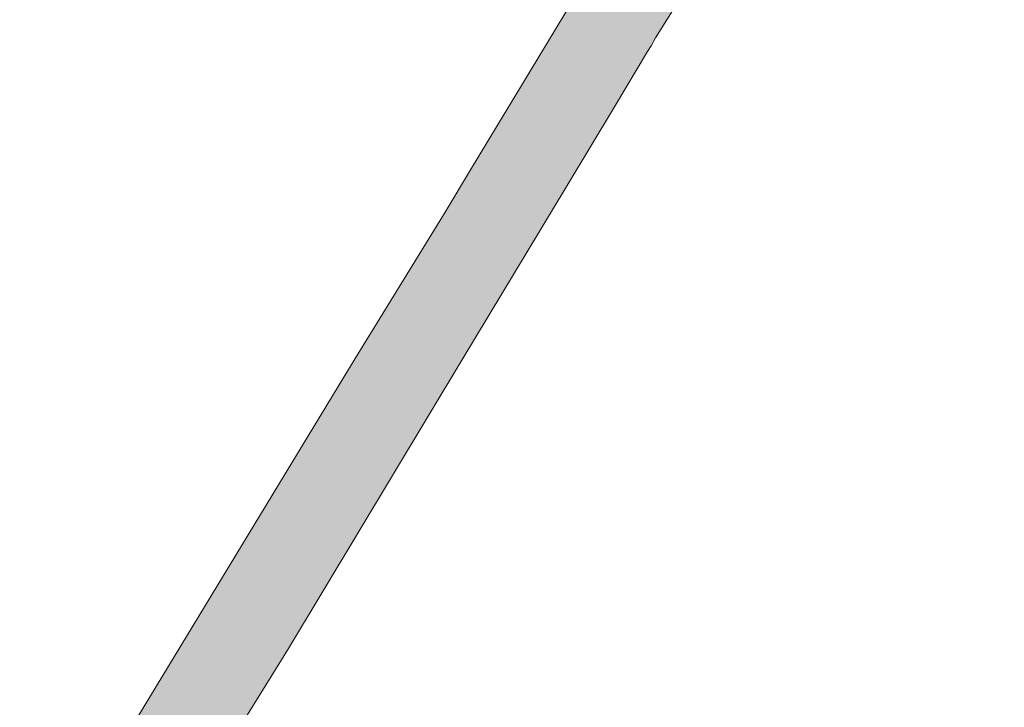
# Model space of a CAD drawing. Header units: metres. Extents: x 125349 to 128236, y 501602 to 503797.
# Tile 206 of 256: x 127390 to 127495, y 501963 to 502036. Entities that reach past the tile are written whole.
import ezdxf

# ---------------------------------------------------------------- set-up
doc = ezdxf.new("R2010")
doc.units = ezdxf.units.M
doc.layers.add('B-WE-OG-WATER_SLOOT-GV', color=120, linetype='CONTINUOUS', lineweight=18)
doc.layers.add('B-WE-OG-WATER_SLOOT-V', color=7, linetype='CONTINUOUS', lineweight=18, true_color=0x73e9ff)

msp = doc.modelspace()

# ---------------------------------------------------------------- hatches: boundary and pattern name
at = {"layer": 'B-WE-OG-WATER_SLOOT-V'}
h = msp.add_hatch(color=256, dxfattribs=at)
edge = h.paths.add_edge_path()
edge.add_line((127268.797, 502168.221), (127268.622, 502168.327))
edge.add_line((127268.622, 502168.327), (127268.426, 502168.002))
edge.add_line((127268.426, 502168.002), (127263.549, 502170.933))
edge.add_line((127263.549, 502170.933), (127263.753, 502171.271))
edge.add_line((127263.753, 502171.271), (127254.646, 502176.778))
edge.add_line((127254.646, 502176.778), (127254.378, 502176.352))
edge.add_line((127254.378, 502176.352), (127252.266, 502177.682))
edge.add_line((127252.266, 502177.682), (127252.51, 502178.069))
edge.add_line((127252.51, 502178.069), (127207.074, 502205.543))
edge.add_line((127207.074, 502205.543), (127205.252, 502206.645))
edge.add_line((127205.252, 502206.645), (127200.062, 502207.116))
edge.add_line((127200.062, 502207.116), (127199.664, 502206.344))
edge.add_line((127199.664, 502206.344), (127199.204, 502205.454))
edge.add_line((127199.204, 502205.454), (127200.541, 502203.653))
edge.add_line((127200.541, 502203.653), (127201.941, 502201.398))
edge.add_line((127201.941, 502201.398), (127203.79, 502200.277))
edge.add_line((127203.79, 502200.277), (127263.652, 502163.994))
edge.add_line((127263.652, 502163.994), (127265.501, 502162.873))
edge.add_line((127265.501, 502162.873), (127265.528, 502162.856))
edge.add_line((127265.528, 502162.856), (127269.607, 502160.323))
edge.add_line((127269.607, 502160.323), (127269.738, 502160.24))
edge.add_line((127269.738, 502160.24), (127269.841, 502160.178))
edge.add_line((127269.841, 502160.178), (127290.728, 502147.508))
edge.add_line((127290.728, 502147.508), (127291.077, 502148.067))
edge.add_line((127291.077, 502148.067), (127294.164, 502146.136))
edge.add_line((127294.164, 502146.136), (127293.841, 502145.62))
edge.add_line((127293.841, 502145.62), (127310.437, 502135.553))
edge.add_line((127310.437, 502135.553), (127318.663, 502131.074))
edge.add_line((127318.663, 502131.074), (127322.753, 502129.138))
edge.add_line((127322.753, 502129.138), (127323.027, 502128.97))
edge.add_line((127323.027, 502128.97), (127325.439, 502127.498))
edge.add_line((127325.439, 502127.498), (127328.267, 502125.771))
edge.add_line((127328.267, 502125.771), (127331.564, 502123.757))
edge.add_line((127331.564, 502123.757), (127333.914, 502122.323))
edge.add_line((127333.914, 502122.323), (127334.126, 502122.193))
edge.add_line((127334.126, 502122.193), (127337.37, 502119.676))
edge.add_line((127337.37, 502119.676), (127337.746, 502119.45))
edge.add_line((127337.746, 502119.45), (127337.767, 502119.437))
edge.add_line((127337.767, 502119.437), (127345.33, 502114.855))
edge.add_line((127345.33, 502114.855), (127351.315, 502111.243))
edge.add_line((127351.315, 502111.243), (127358.494, 502106.92))
edge.add_line((127358.494, 502106.92), (127365.864, 502102.417))
edge.add_line((127365.864, 502102.417), (127371.597, 502098.953))
edge.add_line((127371.597, 502098.953), (127377.994, 502095.034))
edge.add_line((127377.994, 502095.034), (127384.901, 502090.846))
edge.add_line((127384.901, 502090.846), (127386.037, 502089.995))
edge.add_line((127386.037, 502089.995), (127386.944, 502089.456))
edge.add_line((127386.944, 502089.456), (127388.84, 502088.331))
edge.add_line((127388.84, 502088.331), (127389.519, 502087.927))
edge.add_line((127389.519, 502087.927), (127390.985, 502087.186))
edge.add_line((127390.985, 502087.186), (127395.25, 502084.653))
edge.add_line((127395.25, 502084.653), (127401.484, 502080.902))
edge.add_line((127401.484, 502080.902), (127408.933, 502076.402))
edge.add_line((127408.933, 502076.402), (127415.924, 502072.148))
edge.add_line((127415.924, 502072.148), (127422.705, 502067.996))
edge.add_line((127422.705, 502067.996), (127429.579, 502063.819))
edge.add_line((127429.579, 502063.819), (127436.6, 502059.544))
edge.add_line((127436.6, 502059.544), (127442.545, 502056.001))
edge.add_line((127442.545, 502056.001), (127442.701, 502055.917))
edge.add_line((127442.701, 502055.917), (127446.077, 502053.64))
edge.add_line((127446.077, 502053.64), (127446.439, 502053.309))
edge.add_line((127446.439, 502053.309), (127446.898, 502053.016))
edge.add_line((127446.898, 502053.016), (127450.483, 502050.712))
edge.add_line((127450.483, 502050.712), (127451.122, 502050.301))
edge.add_line((127451.122, 502050.301), (127452.13, 502049.815))
edge.add_arc((127449.3022953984, 502046.5866230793), 4.291658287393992, -7.317567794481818, 48.785190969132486, ccw=False)
edge.add_line((127453.559, 502046.04), (127451.368, 502042.452))
edge.add_line((127451.368, 502042.452), (127451.165, 502042.11))
edge.add_line((127451.165, 502042.11), (127450.033, 502040.18))
edge.add_line((127450.033, 502040.18), (127449.849, 502039.867))
edge.add_line((127449.849, 502039.867), (127437.942, 502020.101))
edge.add_line((127437.942, 502020.101), (127435.233, 502015.604))
edge.add_line((127435.233, 502015.604), (127425.651, 502000))
edge.add_line((127425.651, 502000), (127418.782, 501988.696))
edge.add_line((127418.782, 501988.696), (127397.229, 501953.147))
edge.add_line((127397.229, 501953.147), (127396.642, 501952.191))
edge.add_line((127396.642, 501952.191), (127380.393, 501925.391))
edge.add_line((127380.393, 501925.391), (127369.492, 501907.215))
edge.add_line((127369.492, 501907.215), (127369.267, 501906.839))
edge.add_line((127369.267, 501906.839), (127367.632, 501904.317))
edge.add_line((127367.632, 501904.317), (127367.418, 501903.916))
edge.add_line((127367.418, 501903.916), (127366.245, 501901.962))
edge.add_line((127366.245, 501901.962), (127364.711, 501900.01))
edge.add_line((127364.711, 501900.01), (127360.916, 501899.661))
edge.add_line((127360.916, 501899.661), (127356.9, 501902.138))
edge.add_line((127356.9, 501902.138), (127356.163, 501902.592))
edge.add_line((127356.163, 501902.592), (127352.46, 501904.722))
edge.add_line((127352.46, 501904.722), (127351.748, 501905.151))
edge.add_line((127351.748, 501905.151), (127330.708, 501917.837))
edge.add_line((127330.708, 501917.837), (127301.966, 501935.306))
edge.add_line((127301.966, 501935.306), (127301.507, 501936.623))
edge.add_line((127301.507, 501936.623), (127300.456, 501937.207))
edge.add_line((127300.456, 501937.207), (127299.01, 501937.081))
edge.add_line((127299.01, 501937.081), (127297.257, 501938.139))
edge.add_line((127297.257, 501938.139), (127265.614, 501957.235))
edge.add_line((127265.614, 501957.235), (127250.167, 501966.557))
edge.add_line((127250.167, 501966.557), (127248.414, 501967.615))
edge.add_line((127248.414, 501967.615), (127247.703, 501967.95))
edge.add_line((127247.703, 501967.95), (127247.662, 501967.962))
edge.add_line((127247.662, 501967.962), (127242.854, 501969.334))
edge.add_line((127242.854, 501969.334), (127242.813, 501969.346))
edge.add_line((127242.813, 501969.346), (127241.919, 501969.954))
edge.add_line((127241.919, 501969.954), (127241.478, 501970.221))
edge.add_line((127241.478, 501970.221), (127239.39, 501971.482))
edge.add_line((127239.39, 501971.482), (127236.455, 501973.256))
edge.add_line((127236.455, 501973.256), (127233.385, 501975.111))
edge.add_line((127233.385, 501975.111), (127231.252, 501976.399))
edge.add_line((127231.252, 501976.399), (127230.822, 501976.659))
edge.add_line((127230.822, 501976.659), (127229.729, 501977.369))
edge.add_line((127229.729, 501977.369), (127226.355, 501980.551))
edge.add_line((127226.355, 501980.551), (127225.66, 501981.058))
edge.add_line((127225.66, 501981.058), (127225.173, 501981.352))
edge.add_line((127225.173, 501981.352), (127197.58, 501998.046))
edge.add_line((127197.58, 501998.046), (127194.36, 502000))
edge.add_line((127194.36, 502000), (127166.581, 502016.851))
edge.add_line((127166.581, 502016.851), (127144.796, 502029.948))
edge.add_arc((127143.901535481, 502023.4971173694), 6.512599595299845, 82.10583342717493, 91.31568121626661)
edge.add_arc((127143.9862981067, 502025.607825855), 4.406407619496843, 93.04797639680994, 114.6714566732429)
edge.add_arc((127144.3021874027, 502025.5713332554), 4.579500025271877, 118.0743099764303, 139.0953457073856)
edge.add_line((127140.841, 502028.57), (127140.593, 502028.174))
edge.add_line((127140.593, 502028.174), (127131.798, 502014.115))
edge.add_line((127131.798, 502014.115), (127128.467, 502009.483))
edge.add_line((127128.467, 502009.483), (127125.494, 502005.949))
edge.add_arc((127071.7020837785, 502051.5979486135), 70.5506680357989, 316.1428291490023, 319.6813652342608, ccw=False)
edge.add_line((127122.574, 502002.716), (127121.21, 502001.338))
edge.add_line((127121.21, 502001.338), (127119.81, 502000))
edge.add_arc((127072.1072048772, 502051.3383039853), 70.07979822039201, 310.7408524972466, 312.8977834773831, ccw=False)
edge.add_line((127117.844, 501998.241), (127114.725, 501995.227))
edge.add_arc((127125.7319678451, 501984.5992261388), 15.30042216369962, 136.0041252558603, 146.284605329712)
edge.add_arc((127125.6114695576, 501984.7208725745), 15.13270792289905, 146.4144780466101, 158.5489406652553)
edge.add_arc((127131.7962252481, 501983.2762231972), 21.4369964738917, 161.0012058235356, 169.0152334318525)
edge.add_arc((127130.2146620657, 501984.0198950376), 19.74735924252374, 170.2591277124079, 180.751189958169)
edge.add_arc((127130.7870262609, 501983.5220475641), 20.319431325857, 179.3261975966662, 194.0096838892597)
edge.add_line((127111.072, 501978.603), (127111.545, 501975.597))
edge.add_line((127111.545, 501975.597), (127114.572, 501956.16))
edge.add_line((127114.572, 501956.16), (127121.309, 501915.479))
edge.add_line((127121.309, 501915.479), (127121.786, 501909.364))
edge.add_line((127121.786, 501909.364), (127122, 501906.616))
edge.add_line((127122, 501906.616), (127122.05, 501905.976))
edge.add_line((127122.05, 501905.976), (127121.577, 501900.074))
edge.add_line((127121.577, 501900.074), (127120.879, 501891.366))
edge.add_line((127120.879, 501891.366), (127119.7, 501885.803))
edge.add_line((127119.7, 501885.803), (127118.261, 501879.008))
edge.add_line((127118.261, 501879.008), (127116.956, 501875.536))
edge.add_line((127116.956, 501875.536), (127115.486, 501871.629))
edge.add_line((127115.486, 501871.629), (127112.043, 501864.71))
edge.add_line((127112.043, 501864.71), (127107.699, 501855.982))
edge.add_line((127107.699, 501855.982), (127100.342, 501842.786))
edge.add_arc((127104.9172667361, 501839.8000587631), 5.463415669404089, 146.8704605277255, 175.8755966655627)
edge.add_arc((127104.3440736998, 501840.2137711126), 4.876117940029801, 180.2440672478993, 210.5539394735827)
edge.add_arc((127104.7250703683, 501840.2079491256), 5.205047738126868, 208.3662483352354, 241.9569992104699)
edge.add_line((127102.278, 501835.614), (127104.219, 501834.547))
edge.add_line((127104.219, 501834.547), (127108.351, 501832.271))
edge.add_line((127108.351, 501832.271), (127108.794, 501832.014))
edge.add_line((127108.794, 501832.014), (127110.788, 501830.856))
edge.add_line((127110.788, 501830.856), (127113.65, 501829.195))
edge.add_line((127113.65, 501829.195), (127117.06, 501827.217))
edge.add_line((127117.06, 501827.217), (127119.132, 501826.015))
edge.add_line((127119.132, 501826.015), (127119.499, 501825.802))
edge.add_line((127119.499, 501825.802), (127123.316, 501822.968))
edge.add_line((127123.316, 501822.968), (127123.608, 501822.787))
edge.add_line((127123.608, 501822.787), (127148.69, 501807.54))
edge.add_line((127148.69, 501807.54), (127184.026, 501786.192))
edge.add_line((127184.026, 501786.192), (127187.964, 501783.775))
edge.add_line((127187.964, 501783.775), (127191.551, 501781.577))
edge.add_line((127191.551, 501781.577), (127191.78, 501781.436))
edge.add_line((127191.78, 501781.436), (127196.977, 501778.395))
edge.add_line((127196.977, 501778.395), (127229.869, 501758.349))
edge.add_line((127229.869, 501758.349), (127232.015, 501757.042))
edge.add_line((127232.015, 501757.042), (127232.28, 501756.88))
edge.add_line((127232.28, 501756.88), (127242.348, 501750.881))
edge.add_line((127242.348, 501750.881), (127243.826, 501750))
edge.add_line((127243.826, 501750), (127244.546, 501749.572))
edge.add_line((127244.546, 501749.572), (127253.136, 501744.452))
edge.add_line((127253.136, 501744.452), (127253.86, 501744.02))
edge.add_line((127253.86, 501744.02), (127257.53, 501741.808))
edge.add_line((127257.53, 501741.808), (127262.759, 501738.797))
edge.add_line((127262.759, 501738.797), (127264.003, 501738.006))
edge.add_line((127264.003, 501738.006), (127264.585, 501737.043))
edge.add_line((127264.585, 501737.043), (127264.782, 501736.581))
edge.add_line((127264.782, 501736.581), (127264.911, 501736.108))
edge.add_line((127264.911, 501736.108), (127264.968, 501735.647))
edge.add_line((127264.968, 501735.647), (127264.967, 501735.173))
edge.add_line((127264.967, 501735.173), (127264.909, 501734.695))
edge.add_line((127264.909, 501734.695), (127264.797, 501734.223))
edge.add_line((127264.797, 501734.223), (127264.634, 501733.766))
edge.add_line((127264.634, 501733.766), (127264.422, 501733.333))
edge.add_line((127264.422, 501733.333), (127263.921, 501732.522))
edge.add_line((127263.921, 501732.522), (127262.144, 501729.78))
edge.add_line((127262.144, 501729.78), (127257.895, 501722.677))
edge.add_line((127257.895, 501722.677), (127252.856, 501714.475))
edge.add_line((127252.856, 501714.475), (127252.805, 501714.506))
edge.add_line((127252.805, 501714.506), (127252.687, 501714.312))
edge.add_line((127252.687, 501714.312), (127252.695, 501714.307))
edge.add_line((127252.695, 501714.307), (127252.029, 501713.212))
edge.add_line((127252.029, 501713.212), (127252.138, 501713.147))
edge.add_line((127252.138, 501713.147), (127250.159, 501709.924))
edge.add_line((127250.159, 501709.924), (127248.427, 501707.104))
edge.add_line((127248.427, 501707.104), (127244.737, 501700.97))
edge.add_line((127244.737, 501700.97), (127241.471, 501695.6))
edge.add_line((127241.471, 501695.6), (127237.145, 501688.384))
edge.add_line((127237.145, 501688.384), (127234.747, 501684.405))
edge.add_line((127234.747, 501684.405), (127233.246, 501681.899))
edge.add_line((127233.246, 501681.899), (127230.405, 501677.155))
edge.add_line((127230.405, 501677.155), (127228.837, 501674.593))
edge.add_line((127228.837, 501674.593), (127228.565, 501674.142))
edge.add_line((127228.565, 501674.142), (127236.777, 501669.139))
edge.add_line((127236.777, 501669.139), (127236.962, 501669.438))
edge.add_line((127236.962, 501669.438), (127237.692, 501670.612))
edge.add_line((127237.692, 501670.612), (127239.366, 501673.386))
edge.add_line((127239.366, 501673.386), (127246.15, 501684.628))
edge.add_line((127246.15, 501684.628), (127250.493, 501691.825))
edge.add_line((127250.493, 501691.825), (127251.143, 501692.922))
edge.add_line((127251.143, 501692.922), (127257.932, 501704.118))
edge.add_line((127257.932, 501704.118), (127289.309, 501755.867))
edge.add_line((127289.309, 501755.867), (127290.868, 501758.439))
edge.add_line((127290.868, 501758.439), (127297.797, 501769.867))
edge.add_line((127297.797, 501769.867), (127298.756, 501771.336))
edge.add_line((127298.756, 501771.336), (127299.937, 501773.277))
edge.add_line((127299.937, 501773.277), (127304.532, 501780.836))
edge.add_line((127304.532, 501780.836), (127306.083, 501783.282))
edge.add_line((127306.083, 501783.282), (127306.732, 501784.351))
edge.add_line((127306.732, 501784.351), (127306.806, 501784.473))
edge.add_line((127306.806, 501784.473), (127311.928, 501793.121))
edge.add_line((127311.928, 501793.121), (127320.33, 501806.986))
edge.add_line((127320.33, 501806.986), (127324.351, 501813.701))
edge.add_line((127324.351, 501813.701), (127328.749, 501820.907))
edge.add_line((127328.749, 501820.907), (127332.861, 501827.715))
edge.add_line((127332.861, 501827.715), (127336.448, 501833.698))
edge.add_line((127336.448, 501833.698), (127342.454, 501843.559))
edge.add_line((127342.454, 501843.559), (127346.754, 501850.76))
edge.add_line((127346.754, 501850.76), (127346.897, 501850.67))
edge.add_line((127346.897, 501850.67), (127347.954, 501852.37))
edge.add_line((127347.954, 501852.37), (127347.847, 501852.439))
edge.add_line((127347.847, 501852.439), (127352.054, 501859.195))
edge.add_line((127352.054, 501859.195), (127353.923, 501862.196))
edge.add_line((127353.923, 501862.196), (127361.128, 501874.263))
edge.add_line((127361.128, 501874.263), (127362.71, 501876.939))
edge.add_line((127362.71, 501876.939), (127364.221, 501879.418))
edge.add_line((127364.221, 501879.418), (127365.236, 501881.073))
edge.add_line((127365.236, 501881.073), (127366.572, 501880.221))
edge.add_line((127366.572, 501880.221), (127372.342, 501881.666))
edge.add_line((127372.342, 501881.666), (127373.103, 501882.885))
edge.add_line((127373.103, 501882.885), (127482.913, 501816.451))
edge.add_line((127482.913, 501816.451), (127485.026, 501816.964))
edge.add_line((127485.026, 501816.964), (127485.239, 501816.835))
edge.add_line((127485.239, 501816.835), (127487.575, 501815.424))
edge.add_line((127487.575, 501815.424), (127493.362, 501811.926))
edge.add_line((127493.362, 501811.926), (127495.579, 501810.586))
edge.add_line((127495.579, 501810.586), (127495.813, 501810.445))
edge.add_line((127495.813, 501810.445), (127495.948, 501810.349))
edge.add_line((127495.948, 501810.349), (127496.492, 501808.25))
edge.add_line((127496.492, 501808.25), (127500, 501806.135))
edge.add_line((127500, 501806.135), (127510.576, 501799.751))
edge.add_line((127510.576, 501799.751), (127524.226, 501791.482))
edge.add_line((127524.226, 501791.482), (127532.89, 501786.238))
edge.add_line((127532.89, 501786.238), (127534.519, 501785.25))
edge.add_line((127534.519, 501785.25), (127543.08, 501780.058))
edge.add_line((127543.08, 501780.058), (127544.712, 501779.089))
edge.add_line((127544.712, 501779.089), (127553.258, 501773.91))
edge.add_line((127553.258, 501773.91), (127554.876, 501772.948))
edge.add_line((127554.876, 501772.948), (127563.44, 501767.759))
edge.add_line((127563.44, 501767.759), (127565.058, 501766.79))
edge.add_line((127565.058, 501766.79), (127573.698, 501761.551))
edge.add_line((127573.698, 501761.551), (127585.358, 501754.464))
edge.add_line((127585.358, 501754.464), (127592.742, 501750))
edge.add_line((127592.742, 501750), (127594.016, 501749.23))
edge.add_line((127594.016, 501749.23), (127595.646, 501748.245))
edge.add_line((127595.646, 501748.245), (127600.552, 501745.255))
edge.add_line((127600.552, 501745.255), (127655.382, 501712.086))
edge.add_line((127655.382, 501712.086), (127655.635, 501711.933))
edge.add_line((127655.635, 501711.933), (127657.347, 501710.885))
edge.add_line((127657.347, 501710.885), (127657.595, 501710.735))
edge.add_line((127657.595, 501710.735), (127661.796, 501717.623))
edge.add_line((127661.796, 501717.623), (127661.514, 501717.791))
edge.add_line((127661.514, 501717.791), (127659.814, 501718.809))
edge.add_line((127659.814, 501718.809), (127659.547, 501718.97))
edge.add_line((127659.547, 501718.97), (127656.081, 501721.053))
edge.add_line((127656.081, 501721.053), (127625.299, 501739.727))
edge.add_line((127625.299, 501739.727), (127618.744, 501743.691))
edge.add_line((127618.744, 501743.691), (127617.143, 501744.657))
edge.add_line((127617.143, 501744.657), (127608.295, 501750))
edge.add_line((127608.295, 501750), (127606.833, 501750.893))
edge.add_line((127606.833, 501750.893), (127598.235, 501756.082))
edge.add_line((127598.235, 501756.082), (127596.619, 501757.06))
edge.add_line((127596.619, 501757.06), (127590.273, 501760.908))
edge.add_line((127590.273, 501760.908), (127585.669, 501763.745))
edge.add_line((127585.669, 501763.745), (127579.206, 501767.653))
edge.add_line((127579.206, 501767.653), (127577.602, 501768.61))
edge.add_line((127577.602, 501768.61), (127568.899, 501773.881))
edge.add_line((127568.899, 501773.881), (127567.308, 501774.894))
edge.add_line((127567.308, 501774.894), (127562.931, 501777.488))
edge.add_line((127562.931, 501777.488), (127553.755, 501783.04))
edge.add_line((127553.755, 501783.04), (127549.404, 501785.667))
edge.add_line((127549.404, 501785.667), (127547.761, 501786.64))
edge.add_line((127547.761, 501786.64), (127539.081, 501791.868))
edge.add_line((127539.081, 501791.868), (127537.433, 501792.863))
edge.add_line((127537.433, 501792.863), (127530.915, 501796.842))
edge.add_line((127530.915, 501796.842), (127525.055, 501800.365))
edge.add_line((127525.055, 501800.365), (127518.51, 501804.336))
edge.add_line((127518.51, 501804.336), (127516.915, 501805.302))
edge.add_line((127516.915, 501805.302), (127512.535, 501807.935))
edge.add_line((127512.535, 501807.935), (127510.464, 501809.185))
edge.add_line((127510.464, 501809.185), (127510.428, 501809.124))
edge.add_line((127510.428, 501809.124), (127508.33, 501810.388))
edge.add_line((127508.33, 501810.388), (127508.272, 501810.298))
edge.add_line((127508.272, 501810.298), (127506.405, 501809.859))
edge.add_line((127506.405, 501809.859), (127500, 501814.162))
edge.add_line((127500, 501814.162), (127499.44, 501814.536))
edge.add_line((127499.44, 501814.536), (127499.12, 501814.751))
edge.add_line((127499.12, 501814.751), (127498.382, 501814.689))
edge.add_line((127498.382, 501814.689), (127498.175, 501814.815))
edge.add_line((127498.175, 501814.815), (127495.931, 501816.179))
edge.add_line((127495.931, 501816.179), (127490.149, 501819.693))
edge.add_line((127490.149, 501819.693), (127487.8, 501821.12))
edge.add_line((127487.8, 501821.12), (127487.587, 501821.25))
edge.add_line((127487.587, 501821.25), (127487.087, 501823.329))
edge.add_line((127487.087, 501823.329), (127377.176, 501889.806))
edge.add_line((127377.176, 501889.806), (127377.334, 501890.066))
edge.add_line((127377.334, 501890.066), (127377.932, 501891.115))
edge.add_line((127377.932, 501891.115), (127376.63, 501896.698))
edge.add_line((127376.63, 501896.698), (127375.189, 501897.577))
edge.add_line((127375.189, 501897.577), (127376.16, 501899.183))
edge.add_line((127376.16, 501899.183), (127377.662, 501901.668))
edge.add_line((127377.662, 501901.668), (127379.295, 501904.368))
edge.add_line((127379.295, 501904.368), (127385.999, 501915.427))
edge.add_line((127385.999, 501915.427), (127391.107, 501924.876))
edge.add_line((127391.107, 501924.876), (127391.679, 501925.777))
edge.add_line((127391.679, 501925.777), (127418.418, 501968.86))
edge.add_line((127418.418, 501968.86), (127437.127, 502000))
edge.add_line((127437.127, 502000), (127448.128, 502018.271))
edge.add_line((127448.128, 502018.271), (127453.297, 502026.855))
edge.add_line((127453.297, 502026.855), (127456.836, 502032.733))
edge.add_line((127456.836, 502032.733), (127457.213, 502033.357))
edge.add_line((127457.213, 502033.357), (127457.691, 502034.196))
edge.add_line((127457.691, 502034.196), (127458.289, 502035.164))
edge.add_line((127458.289, 502035.164), (127459.485, 502037.088))
edge.add_line((127459.485, 502037.088), (127460.964, 502039.471))
edge.add_line((127460.964, 502039.471), (127463.866, 502044.274))
edge.add_line((127463.866, 502044.274), (127475.514, 502063.556))
edge.add_line((127475.514, 502063.556), (127500, 502103.939))
edge.add_line((127500, 502103.939), (127515.63, 502129.864))
edge.add_line((127515.63, 502129.864), (127516.639, 502131.23))
edge.add_arc((127521.6919123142, 502126.1956890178), 7.132756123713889, 95.87349844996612, 135.1056560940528, ccw=False)
edge.add_line((127520.962, 502133.291), (127526.368, 502134.555))
edge.add_line((127526.368, 502134.555), (127526.762, 502134.654))
edge.add_line((127526.762, 502134.654), (127528.897, 502135.193))
edge.add_line((127528.897, 502135.193), (127549.347, 502140.34))
edge.add_line((127549.347, 502140.34), (127550.552, 502140.683))
edge.add_line((127550.552, 502140.683), (127554.739, 502141.605))
edge.add_line((127554.739, 502141.605), (127603.327, 502153.54))
edge.add_line((127603.327, 502153.54), (127603.324, 502153.577))
edge.add_line((127603.324, 502153.577), (127604.941, 502153.983))
edge.add_line((127604.941, 502153.983), (127605.307, 502154.076))
edge.add_line((127605.307, 502154.076), (127607.112, 502157.075))
edge.add_line((127607.112, 502157.075), (127607.244, 502157.092))
edge.add_line((127607.244, 502157.092), (127607.508, 502157.157))
edge.add_line((127607.508, 502157.157), (127609.985, 502157.77))
edge.add_line((127609.985, 502157.77), (127616.575, 502159.399))
edge.add_line((127616.575, 502159.399), (127619.045, 502160.01))
edge.add_line((127619.045, 502160.01), (127619.324, 502160.079))
edge.add_line((127619.324, 502160.079), (127619.437, 502160.109))
edge.add_line((127619.437, 502160.109), (127622.443, 502158.248))
edge.add_line((127622.443, 502158.248), (127622.807, 502158.335))
edge.add_line((127622.807, 502158.335), (127624.455, 502158.724))
edge.add_line((127624.455, 502158.724), (127624.484, 502158.665))
edge.add_line((127624.484, 502158.665), (127709.77, 502179.81))
edge.add_line((127709.77, 502179.81), (127711.91, 502180.342))
edge.add_line((127711.91, 502180.342), (127709.462, 502189.894))
edge.add_line((127709.462, 502189.894), (127707.34, 502189.358))
edge.add_line((127707.34, 502189.358), (127706.285, 502189.091))
edge.add_line((127706.285, 502189.091), (127667.477, 502179.446))
edge.add_line((127667.477, 502179.446), (127666.278, 502179.186))
edge.add_line((127666.278, 502179.186), (127639.67, 502172.66))
edge.add_line((127639.67, 502172.66), (127620.113, 502167.938))
edge.add_line((127620.113, 502167.938), (127618.298, 502164.973))
edge.add_line((127618.298, 502164.973), (127618.129, 502164.938))
edge.add_line((127618.129, 502164.938), (127617.869, 502164.874))
edge.add_line((127617.869, 502164.874), (127615.409, 502164.269))
edge.add_line((127615.409, 502164.269), (127608.793, 502162.641))
edge.add_line((127608.793, 502162.641), (127606.304, 502162.028))
edge.add_line((127606.304, 502162.028), (127606.006, 502161.955))
edge.add_line((127606.006, 502161.955), (127605.88, 502161.919))
edge.add_line((127605.88, 502161.919), (127602.855, 502163.754))
edge.add_line((127602.855, 502163.754), (127601.448, 502163.407))
edge.add_line((127601.448, 502163.407), (127577.178, 502157.412))
edge.add_line((127577.178, 502157.412), (127575.771, 502157.065))
edge.add_line((127575.771, 502157.065), (127574.546, 502156.798))
edge.add_line((127574.546, 502156.798), (127526.953, 502144.911))
edge.add_line((127526.953, 502144.911), (127526.581, 502144.813))
edge.add_line((127526.581, 502144.813), (127524.412, 502144.23))
edge.add_line((127524.412, 502144.23), (127523.361, 502143.95))
edge.add_line((127523.361, 502143.95), (127516.775, 502142.204))
edge.add_line((127516.775, 502142.204), (127514.666, 502141.287))
edge.add_line((127514.666, 502141.287), (127512.531, 502139.847))
edge.add_line((127512.531, 502139.847), (127510.129, 502138.011))
edge.add_line((127510.129, 502138.011), (127508.416, 502136.236))
edge.add_line((127508.416, 502136.236), (127507.162, 502134.586))
edge.add_line((127507.162, 502134.586), (127505.946, 502132.991))
edge.add_line((127505.946, 502132.991), (127504.706, 502131.972))
edge.add_line((127504.706, 502131.972), (127503.309, 502131.373))
edge.add_line((127503.309, 502131.373), (127502.262, 502131.683))
edge.add_line((127502.262, 502131.683), (127500.907, 502132.478))
edge.add_line((127500.907, 502132.478), (127500, 502133.034))
edge.add_line((127500, 502133.034), (127496.53, 502135.148))
edge.add_line((127496.53, 502135.148), (127495.764, 502135.617))
edge.add_line((127495.764, 502135.617), (127494.339, 502136.486))
edge.add_line((127494.339, 502136.486), (127485.721, 502141.637))
edge.add_line((127485.721, 502141.637), (127481.691, 502143.976))
edge.add_line((127481.691, 502143.976), (127472.674, 502149.441))
edge.add_line((127472.674, 502149.441), (127472.32, 502149.655))
edge.add_line((127472.32, 502149.655), (127464.183, 502154.58))
edge.add_line((127464.183, 502154.58), (127456.964, 502158.902))
edge.add_line((127456.964, 502158.902), (127449.449, 502163.407))
edge.add_line((127449.449, 502163.407), (127445.736, 502165.634))
edge.add_line((127445.736, 502165.634), (127442.102, 502167.813))
edge.add_line((127442.102, 502167.813), (127441.201, 502168.353))
edge.add_line((127441.201, 502168.353), (127439.05, 502169.689))
edge.add_line((127439.05, 502169.689), (127435.639, 502171.768))
edge.add_line((127435.639, 502171.768), (127434.303, 502172.582))
edge.add_line((127434.303, 502172.582), (127434.159, 502172.663))
edge.add_line((127434.159, 502172.663), (127433.634, 502172.963))
edge.add_line((127433.634, 502172.963), (127432.067, 502173.893))
edge.add_line((127432.067, 502173.893), (127431.185, 502174.417))
edge.add_line((127431.185, 502174.417), (127429.441, 502175.352))
edge.add_line((127429.441, 502175.352), (127427.437, 502176.74))
edge.add_line((127427.437, 502176.74), (127409.12, 502187.899))
edge.add_line((127409.12, 502187.899), (127407.981, 502188.616))
edge.add_line((127407.981, 502188.616), (127403.999, 502190.948))
edge.add_line((127403.999, 502190.948), (127399.978, 502193.304))
edge.add_line((127399.978, 502193.304), (127386.247, 502201.529))
edge.add_line((127386.247, 502201.529), (127382.64, 502203.05))
edge.add_line((127382.64, 502203.05), (127382.419, 502203.186))
edge.add_line((127382.419, 502203.186), (127380.334, 502204.464))
edge.add_line((127380.334, 502204.464), (127377.345, 502206.296))
edge.add_line((127377.345, 502206.296), (127374.267, 502208.183))
edge.add_line((127374.267, 502208.183), (127372.175, 502209.465))
edge.add_line((127372.175, 502209.465), (127371.981, 502209.584))
edge.add_line((127371.981, 502209.584), (127368.276, 502212.433))
edge.add_line((127368.276, 502212.433), (127367.888, 502212.804))
edge.add_line((127367.888, 502212.804), (127345.595, 502226.273))
edge.add_line((127345.595, 502226.273), (127344.516, 502226.97))
edge.add_line((127344.516, 502226.97), (127344.091, 502227.221))
edge.add_line((127344.091, 502227.221), (127329.292, 502235.982))
edge.add_line((127329.292, 502235.982), (127327.699, 502235.4))
edge.add_line((127327.699, 502235.4), (127326.54, 502234.736))
edge.add_line((127326.54, 502234.736), (127325.897, 502233.678))
edge.add_line((127325.897, 502233.678), (127325.599, 502231.942))
edge.add_line((127325.599, 502231.942), (127326.14, 502230.765))
edge.add_line((127326.14, 502230.765), (127338.321, 502223.647))
edge.add_line((127338.321, 502223.647), (127342.039, 502221.158))
edge.add_line((127342.039, 502221.158), (127343.16, 502220.544))
edge.add_line((127343.16, 502220.544), (127365.491, 502207.596))
edge.add_line((127365.491, 502207.596), (127369.477, 502205.483))
edge.add_line((127369.477, 502205.483), (127369.673, 502205.363))
edge.add_line((127369.673, 502205.363), (127371.769, 502204.08))
edge.add_line((127371.769, 502204.08), (127374.757, 502202.251))
edge.add_line((127374.757, 502202.251), (127377.823, 502200.374))
edge.add_line((127377.823, 502200.374), (127379.923, 502199.088))
edge.add_line((127379.923, 502199.088), (127380.144, 502198.953))
edge.add_line((127380.144, 502198.953), (127383.597, 502196.023))
edge.add_line((127383.597, 502196.023), (127383.914, 502195.794))
edge.add_line((127383.914, 502195.794), (127402.542, 502184.504))
edge.add_line((127402.542, 502184.504), (127403.965, 502183.641))
edge.add_line((127403.965, 502183.641), (127422.643, 502172.404))
edge.add_line((127422.643, 502172.404), (127431.096, 502167.225))
edge.add_line((127431.096, 502167.225), (127432.15, 502166.579))
edge.add_line((127432.15, 502166.579), (127432.423, 502166.417))
edge.add_line((127432.423, 502166.417), (127433.178, 502165.968))
edge.add_line((127433.178, 502165.968), (127435.042, 502164.857))
edge.add_line((127435.042, 502164.857), (127435.769, 502164.426))
edge.add_line((127435.769, 502164.426), (127436.101, 502164.229))
edge.add_line((127436.101, 502164.229), (127437.564, 502163.35))
edge.add_line((127437.564, 502163.35), (127448.595, 502156.727))
edge.add_line((127448.595, 502156.727), (127468.609, 502144.618))
edge.add_line((127468.609, 502144.618), (127469.108, 502144.317))
edge.add_line((127469.108, 502144.317), (127492.573, 502130.156))
edge.add_line((127492.573, 502130.156), (127493.303, 502129.696))
edge.add_line((127493.303, 502129.696), (127496.79, 502127.511))
edge.add_line((127496.79, 502127.511), (127497.609, 502126.996))
edge.add_line((127497.609, 502126.996), (127498.467, 502126.491))
edge.add_arc((127497.4422358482, 502124.1966942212), 2.512763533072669, 22.123213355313, 65.93181306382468, ccw=False)
edge.add_arc((127494.9657139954, 502124.1589509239), 4.904030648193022, -7.745729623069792, 11.57563165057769, ccw=False)
edge.add_arc((127494.9992640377, 502124.1912879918), 4.875282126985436, 335.1178839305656, 351.8245575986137, ccw=False)
edge.add_line((127499.422, 502122.14), (127480.2, 502090.233))
edge.add_line((127480.2, 502090.233), (127479.555, 502089.163))
edge.add_line((127479.555, 502089.163), (127459.765, 502056.314))
edge.add_arc((127457.3016816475, 502058.6629265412), 3.403732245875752, 297.3985117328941, 316.3617207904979, ccw=False)
edge.add_arc((127456.9823555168, 502059.0424108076), 3.889119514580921, 273.1048026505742, 299.00272759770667, ccw=False)
edge.add_arc((127456.9735770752, 502058.9948202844), 3.842091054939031, 247.62467640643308, 273.27395980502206, ccw=False)
edge.add_line((127455.511, 502055.442), (127454.681, 502055.89))
edge.add_line((127454.681, 502055.89), (127449.848, 502058.637))
edge.add_line((127449.848, 502058.637), (127449.415, 502058.902))
edge.add_line((127449.415, 502058.902), (127444.389, 502061.989))
edge.add_line((127444.389, 502061.989), (127438.383, 502065.663))
edge.add_line((127438.383, 502065.663), (127430.21, 502070.593))
edge.add_line((127430.21, 502070.593), (127423.661, 502074.573))
edge.add_line((127423.661, 502074.573), (127416.996, 502078.641))
edge.add_line((127416.996, 502078.641), (127410.397, 502082.629))
edge.add_line((127410.397, 502082.629), (127402.555, 502087.357))
edge.add_line((127402.555, 502087.357), (127395.751, 502091.575))
edge.add_line((127395.751, 502091.575), (127395.38, 502091.8))
edge.add_line((127395.38, 502091.8), (127394.72, 502092.188))
edge.add_line((127394.72, 502092.188), (127393.773, 502092.743))
edge.add_line((127393.773, 502092.743), (127392.856, 502093.281))
edge.add_line((127392.856, 502093.281), (127392.105, 502093.722))
edge.add_line((127392.105, 502093.722), (127391.964, 502093.804))
edge.add_line((127391.964, 502093.804), (127390.227, 502094.822))
edge.add_line((127390.227, 502094.822), (127389.456, 502095.276))
edge.add_line((127389.456, 502095.276), (127388.057, 502096.177))
edge.add_line((127388.057, 502096.177), (127381.145, 502100.334))
edge.add_line((127381.145, 502100.334), (127379.173, 502101.501))
edge.add_line((127379.173, 502101.501), (127375.804, 502103.496))
edge.add_line((127375.804, 502103.496), (127372.667, 502105.446))
edge.add_line((127372.667, 502105.446), (127369.27, 502107.505))
edge.add_line((127369.27, 502107.505), (127364.482, 502110.391))
edge.add_line((127364.482, 502110.391), (127358.68, 502113.902))
edge.add_line((127358.68, 502113.902), (127352.506, 502117.582))
edge.add_line((127352.506, 502117.582), (127346.581, 502121.206))
edge.add_line((127346.581, 502121.206), (127340.842, 502124.697))
edge.add_line((127340.842, 502124.697), (127340.662, 502124.807))
edge.add_line((127340.662, 502124.807), (127336.693, 502126.331))
edge.add_line((127336.693, 502126.331), (127336.475, 502126.464))
edge.add_line((127336.475, 502126.464), (127334.068, 502127.931))
edge.add_line((127334.068, 502127.931), (127330.755, 502129.95))
edge.add_line((127330.755, 502129.95), (127327.96, 502131.654))
edge.add_line((127327.96, 502131.654), (127325.593, 502133.097))
edge.add_line((127325.593, 502133.097), (127325.318, 502133.264))
edge.add_line((127325.318, 502133.264), (127321.671, 502136.055))
edge.add_line((127321.671, 502136.055), (127308.979, 502143.598))
edge.add_line((127308.979, 502143.598), (127273.115, 502165.654))
edge.add_line((127273.115, 502165.654), (127273.056, 502165.69))
edge.add_line((127273.056, 502165.69), (127272.882, 502165.794))
edge.add_line((127272.882, 502165.794), (127271.492, 502166.62))
edge.add_line((127271.492, 502166.62), (127271.486, 502166.624))
edge.add_line((127271.486, 502166.624), (127268.797, 502168.221))
edge = h.paths.add_edge_path(flags=16)
edge.add_line((127201.185, 501788.298), (127199.008, 501787.874))
edge.add_line((127199.008, 501787.874), (127196.435, 501789.439))
edge.add_line((127196.435, 501789.439), (127195.518, 501789.997))
edge.add_line((127195.518, 501789.997), (127193.335, 501791.323))
edge.add_line((127193.335, 501791.323), (127190.349, 501793.138))
edge.add_line((127190.349, 501793.138), (127190.243, 501792.96))
edge.add_line((127190.243, 501792.96), (127188.522, 501793.987))
edge.add_line((127188.522, 501793.987), (127188.637, 501794.179))
edge.add_line((127188.637, 501794.179), (127149.16, 501818.18))
edge.add_line((127149.16, 501818.18), (127145.19, 501817.18))
edge.add_line((127145.19, 501817.18), (127137.128, 501821.93))
edge.add_line((127137.128, 501821.93), (127129.864, 501826.325))
edge.add_line((127129.864, 501826.325), (127126.772, 501827.877))
edge.add_line((127126.772, 501827.877), (127126.38, 501828.067))
edge.add_line((127126.38, 501828.067), (127126.224, 501828.142))
edge.add_line((127126.224, 501828.142), (127121.988, 501829.932))
edge.add_line((127121.988, 501829.932), (127121.606, 501830.166))
edge.add_line((127121.606, 501830.166), (127119.604, 501831.392))
edge.add_line((127119.604, 501831.392), (127116.166, 501833.497))
edge.add_line((127116.166, 501833.497), (127116.153, 501833.505))
edge.add_line((127116.153, 501833.505), (127113.409, 501835.185))
edge.add_line((127113.409, 501835.185), (127111.428, 501836.399))
edge.add_line((127111.428, 501836.399), (127111.042, 501836.635))
edge.add_line((127111.042, 501836.635), (127107.417, 501839.57))
edge.add_line((127107.417, 501839.57), (127107.646, 501842.769))
edge.add_line((127107.646, 501842.769), (127108.784, 501844.994))
edge.add_line((127108.784, 501844.994), (127109.034, 501845.428))
edge.add_line((127109.034, 501845.428), (127115.066, 501855.657))
edge.add_line((127115.066, 501855.657), (127116.779, 501858.899))
edge.add_line((127116.779, 501858.899), (127118.482, 501862.123))
edge.add_line((127118.482, 501862.123), (127120.284, 501865.939))
edge.add_line((127120.284, 501865.939), (127121.575, 501868.675))
edge.add_line((127121.575, 501868.675), (127123.139, 501873.234))
edge.add_line((127123.139, 501873.234), (127124.873, 501878.291))
edge.add_line((127124.873, 501878.291), (127126.325, 501882.526))
edge.add_line((127126.325, 501882.526), (127126.728, 501885.613))
edge.add_line((127126.728, 501885.613), (127127.211, 501889.317))
edge.add_line((127127.211, 501889.317), (127127.756, 501893.514))
edge.add_line((127127.756, 501893.514), (127128.177, 501896.751))
edge.add_line((127128.177, 501896.751), (127128.414, 501901.76))
edge.add_line((127128.414, 501901.76), (127128.675, 501907.256))
edge.add_arc((127132.7096963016, 501908.0064386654), 4.103892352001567, 157.8008531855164, 190.5364041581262, ccw=False)
edge.add_arc((127133.1329087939, 501908.119572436), 4.460847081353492, 125.68134978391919, 161.2020409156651, ccw=False)
edge.add_arc((127132.9397909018, 501908.2688833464), 4.227500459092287, 100.24358851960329, 124.73563943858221, ccw=False)
edge.add_line((127132.188, 501912.429), (127141.857, 501914.039))
edge.add_arc((127141.8426983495, 501903.1974479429), 10.84156149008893, 77.1383727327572, 89.92441822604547, ccw=False)
edge.add_arc((127141.80917942, 501903.4779950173), 10.57594225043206, 60.612119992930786, 76.62300996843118, ccw=False)
edge.add_line((127146.999, 501912.693), (127150.536, 501911.01))
edge.add_line((127150.536, 501911.01), (127154.82, 501908.971))
edge.add_line((127154.82, 501908.971), (127155.202, 501908.745))
edge.add_line((127155.202, 501908.745), (127157.255, 501907.531))
edge.add_line((127157.255, 501907.531), (127160.434, 501905.651))
edge.add_line((127160.434, 501905.651), (127163.421, 501903.884))
edge.add_line((127163.421, 501903.884), (127165.534, 501902.634))
edge.add_line((127165.534, 501902.634), (127165.817, 501902.467))
edge.add_line((127165.817, 501902.467), (127169.093, 501899.933))
edge.add_line((127169.093, 501899.933), (127187.94, 501888.22))
edge.add_line((127187.94, 501888.22), (127189.08, 501884.11))
edge.add_line((127189.08, 501884.11), (127232.093, 501858.102))
edge.add_line((127232.093, 501858.102), (127236.299, 501855.614))
edge.add_line((127236.299, 501855.614), (127238.824, 501854.126))
edge.add_line((127238.824, 501854.126), (127239.647, 501852.112))
edge.add_line((127239.647, 501852.112), (127240.515, 501849.988))
edge.add_line((127240.515, 501849.988), (127240.993, 501848.818))
edge.add_line((127240.993, 501848.818), (127238.72, 501845.051))
edge.add_line((127238.72, 501845.051), (127238.05, 501843.94))
edge.add_line((127238.05, 501843.94), (127239.951, 501842.8))
edge.add_line((127239.951, 501842.8), (127244.239, 501840.23))
edge.add_line((127244.239, 501840.23), (127246.14, 501839.09))
edge.add_line((127246.14, 501839.09), (127248.23, 501842.47))
edge.add_line((127248.23, 501842.47), (127248.855, 501842.618))
edge.add_line((127248.855, 501842.618), (127258.585, 501844.922))
edge.add_line((127258.585, 501844.922), (127259.21, 501845.07))
edge.add_line((127259.21, 501845.07), (127278.36, 501833.53))
edge.add_line((127278.36, 501833.53), (127279.639, 501832.756))
edge.add_line((127279.639, 501832.756), (127301.472, 501819.761))
edge.add_line((127301.472, 501819.761), (127303.948, 501818.287))
edge.add_line((127303.948, 501818.287), (127309.071, 501815.115))
edge.add_line((127309.071, 501815.115), (127309.676, 501814.741))
edge.add_line((127309.676, 501814.741), (127310.171, 501814.244))
edge.add_line((127310.171, 501814.244), (127310.463, 501813.826))
edge.add_line((127310.463, 501813.826), (127310.703, 501813.382))
edge.add_line((127310.703, 501813.382), (127310.885, 501812.92))
edge.add_line((127310.885, 501812.92), (127311.005, 501812.432))
edge.add_line((127311.005, 501812.432), (127311.062, 501811.922))
edge.add_line((127311.062, 501811.922), (127311.057, 501811.4))
edge.add_line((127311.057, 501811.4), (127310.994, 501810.874))
edge.add_line((127310.994, 501810.874), (127310.805, 501810.155))
edge.add_line((127310.805, 501810.155), (127309.882, 501808.565))
edge.add_line((127309.882, 501808.565), (127309.173, 501807.396))
edge.add_line((127309.173, 501807.396), (127302.968, 501797.158))
edge.add_line((127302.968, 501797.158), (127299.762, 501791.794))
edge.add_line((127299.762, 501791.794), (127298.355, 501789.442))
edge.add_line((127298.355, 501789.442), (127294.705, 501783.42))
edge.add_line((127294.705, 501783.42), (127293.955, 501782.184))
edge.add_line((127293.955, 501782.184), (127291.601, 501778.351))
edge.add_line((127291.601, 501778.351), (127290.419, 501776.425))
edge.add_line((127290.419, 501776.425), (127288.069, 501772.6))
edge.add_line((127288.069, 501772.6), (127285.783, 501768.835))
edge.add_line((127285.783, 501768.835), (127282.833, 501763.976))
edge.add_line((127282.833, 501763.976), (127280.908, 501760.805))
edge.add_line((127280.908, 501760.805), (127272.366, 501746.295))
edge.add_line((127272.366, 501746.295), (127271.18, 501744.371))
edge.add_line((127271.18, 501744.371), (127270.733, 501743.993))
edge.add_line((127270.733, 501743.993), (127270.247, 501743.677))
edge.add_line((127270.247, 501743.677), (127269.734, 501743.434))
edge.add_line((127269.734, 501743.434), (127269.205, 501743.274))
edge.add_line((127269.205, 501743.274), (127268.71, 501743.203))
edge.add_line((127268.71, 501743.203), (127268.076, 501743.211))
edge.add_line((127268.076, 501743.211), (127267.138, 501743.501))
edge.add_line((127267.138, 501743.501), (127266.074, 501744.091))
edge.add_line((127266.074, 501744.091), (127265.321, 501744.529))
edge.add_line((127265.321, 501744.529), (127261.512, 501746.746))
edge.add_line((127261.512, 501746.746), (127260.866, 501747.122))
edge.add_line((127260.866, 501747.122), (127258.771, 501748.386))
edge.add_line((127258.771, 501748.386), (127256.095, 501750))
edge.add_line((127256.095, 501750), (127254.332, 501751.064))
edge.add_line((127254.332, 501751.064), (127237.207, 501761.394))
edge.add_line((127237.207, 501761.394), (127235.444, 501762.458))
edge.add_line((127235.444, 501762.458), (127216.26, 501774.13))
edge.add_line((127216.26, 501774.13), (127213.5, 501785.04))
edge.add_line((127213.5, 501785.04), (127215.6, 501788.61))
edge.add_line((127215.6, 501788.61), (127207.47, 501793.48))
edge.add_line((127207.47, 501793.48), (127206.441, 501791.761))
edge.add_line((127206.441, 501791.761), (127204.787, 501788.999))
edge.add_line((127204.787, 501788.999), (127203.459, 501788.741))
edge.add_line((127203.459, 501788.741), (127201.185, 501788.298))
edge = h.paths.add_edge_path(flags=16)
edge.add_line((127124.114, 501939.93), (127120.897, 501959.209))
edge.add_line((127120.897, 501959.209), (127117.959, 501976.789))
edge.add_line((127117.959, 501976.789), (127117.585, 501979.645))
edge.add_line((127117.585, 501979.645), (127117.201, 501981.398))
edge.add_arc((127126.6147575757, 501984.319176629), 9.856576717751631, 176.0159467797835, 197.2396032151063, ccw=False)
edge.add_arc((127127.1335592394, 501984.1863945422), 10.38379782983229, 163.9802363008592, 175.4839372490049, ccw=False)
edge.add_arc((127126.9249427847, 501984.2760942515), 10.1585687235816, 155.9256223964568, 164.1417967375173, ccw=False)
edge.add_line((127117.65, 501988.42), (127119.132, 501990.334))
edge.add_line((127119.132, 501990.334), (127120.095, 501991.576))
edge.add_arc((127132.897469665, 501979.8168590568), 17.38334332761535, 125.0313648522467, 137.432349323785, ccw=False)
edge.add_arc((127132.9493628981, 501979.598287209), 17.59230192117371, 116.92920131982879, 124.7611302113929, ccw=False)
edge.add_arc((127127.1446934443, 501991.2371777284), 4.58758332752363, 80.06744758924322, 118.1267225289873, ccw=False)
edge.add_arc((127127.4756345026, 501991.549390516), 4.231725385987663, 73.08310833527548, 83.75448414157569, ccw=False)
edge.add_line((127128.707, 501995.598), (127131.287, 501994.868))
edge.add_line((127131.287, 501994.868), (127135.113, 501993.785))
edge.add_line((127135.113, 501993.785), (127136.89, 501992.963))
edge.add_line((127136.89, 501992.963), (127138.572, 501992.771))
edge.add_line((127138.572, 501992.771), (127138.582, 501992.093))
edge.add_arc((127145.6133790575, 501999.6635780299), 10.33217998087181, 227.1147709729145, 253.1881218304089)
edge.add_line((127142.625, 501989.773), (127143.489, 501989.732))
edge.add_line((127143.489, 501989.732), (127145.333, 501988.794))
edge.add_line((127145.333, 501988.794), (127150.264, 501988.685))
edge.add_line((127150.264, 501988.685), (127157.168, 501988.795))
edge.add_line((127157.168, 501988.795), (127158.594, 501989.055))
edge.add_line((127158.594, 501989.055), (127162.465, 501988.859))
edge.add_line((127162.465, 501988.859), (127164.221, 501988.881))
edge.add_line((127164.221, 501988.881), (127165.014, 501989.196))
edge.add_line((127165.014, 501989.196), (127166.547, 501989.484))
edge.add_arc((127164.5507493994, 502005.3687253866), 16.0096694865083, 277.1628717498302, 296.6031043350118)
edge.add_arc((127164.5628873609, 502005.3416845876), 15.98005607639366, 296.6076082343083, 306.7403885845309)
edge.add_line((127174.122, 501992.536), (127178.289, 501996.36))
edge.add_arc((127181.6622580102, 501994.0325098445), 4.098302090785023, 103.04793642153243, 145.3949903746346, ccw=False)
edge.add_arc((127181.4826974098, 501994.3785822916), 3.721884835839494, 67.01594802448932, 101.55770624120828, ccw=False)
edge.add_line((127182.936, 501997.805), (127184.581, 501997.041))
edge.add_line((127184.581, 501997.041), (127221.7, 501974.691))
edge.add_line((127221.7, 501974.691), (127222.695, 501974.182))
edge.add_line((127222.695, 501974.182), (127226.937, 501972.942))
edge.add_line((127226.937, 501972.942), (127228.131, 501972.181))
edge.add_line((127228.131, 501972.181), (127228.552, 501971.924))
edge.add_line((127228.552, 501971.924), (127230.672, 501970.627))
edge.add_line((127230.672, 501970.627), (127233.774, 501968.73))
edge.add_line((127233.774, 501968.73), (127236.643, 501966.975))
edge.add_line((127236.643, 501966.975), (127238.738, 501965.694))
edge.add_line((127238.738, 501965.694), (127239.176, 501965.426))
edge.add_line((127239.176, 501965.426), (127240.271, 501964.716))
edge.add_line((127240.271, 501964.716), (127242.999, 501962.021))
edge.add_line((127242.999, 501962.021), (127243.592, 501961.435))
edge.add_line((127243.592, 501961.435), (127244.425, 501961.026))
edge.add_line((127244.425, 501961.026), (127244.832, 501960.778))
edge.add_line((127244.832, 501960.778), (127260.029, 501951.518))
edge.add_line((127260.029, 501951.518), (127291.8, 501932.158))
edge.add_line((127291.8, 501932.158), (127292.207, 501931.91))
edge.add_line((127292.207, 501931.91), (127292.524, 501930.724))
edge.add_line((127292.524, 501930.724), (127293.634, 501930.163))
edge.add_line((127293.634, 501930.163), (127294.773, 501930.395))
edge.add_line((127294.773, 501930.395), (127329.798, 501909.188))
edge.add_line((127329.798, 501909.188), (127348.314, 501897.95))
edge.add_line((127348.314, 501897.95), (127352.103, 501895.726))
edge.add_line((127352.103, 501895.726), (127352.842, 501895.269))
edge.add_line((127352.842, 501895.269), (127356.201, 501893.193))
edge.add_line((127356.201, 501893.193), (127357.603, 501887.716))
edge.add_line((127357.603, 501887.716), (127355.941, 501884.949))
edge.add_line((127355.941, 501884.949), (127355.74, 501884.592))
edge.add_line((127355.74, 501884.592), (127354.195, 501882.113))
edge.add_line((127354.195, 501882.113), (127353.973, 501881.721))
edge.add_line((127353.973, 501881.721), (127346.38, 501868.963))
edge.add_line((127346.38, 501868.963), (127341.327, 501860.557))
edge.add_line((127341.327, 501860.557), (127336.313, 501852.328))
edge.add_line((127336.313, 501852.328), (127332.104, 501845.428))
edge.add_line((127332.104, 501845.428), (127327.885, 501838.491))
edge.add_line((127327.885, 501838.491), (127325.446, 501834.479))
edge.add_line((127325.446, 501834.479), (127318.265, 501822.796))
edge.add_line((127318.265, 501822.796), (127317.3, 501821.327))
edge.add_line((127317.3, 501821.327), (127317.118, 501821.142))
edge.add_line((127317.118, 501821.142), (127316.713, 501820.807))
edge.add_line((127316.713, 501820.807), (127316.276, 501820.515))
edge.add_line((127316.276, 501820.515), (127315.814, 501820.271))
edge.add_line((127315.814, 501820.271), (127315.336, 501820.082))
edge.add_line((127315.336, 501820.082), (127314.849, 501819.953))
edge.add_line((127314.849, 501819.953), (127314.361, 501819.891))
edge.add_line((127314.361, 501819.891), (127313.895, 501819.89))
edge.add_line((127313.895, 501819.89), (127313.224, 501820.028))
edge.add_line((127313.224, 501820.028), (127312.383, 501820.487))
edge.add_line((127312.383, 501820.487), (127311.632, 501820.936))
edge.add_line((127311.632, 501820.936), (127307.808, 501823.234))
edge.add_line((127307.808, 501823.234), (127307.204, 501823.598))
edge.add_line((127307.204, 501823.598), (127303.483, 501825.877))
edge.add_line((127303.483, 501825.877), (127302.822, 501826.278))
edge.add_line((127302.822, 501826.278), (127277.392, 501841.772))
edge.add_line((127277.392, 501841.772), (127274.339, 501843.606))
edge.add_line((127274.339, 501843.606), (127247.241, 501859.979))
edge.add_line((127247.241, 501859.979), (127246.58, 501860.38))
edge.add_line((127246.58, 501860.38), (127246.048, 501860.684))
edge.add_line((127246.048, 501860.684), (127241.708, 501863.165))
edge.add_line((127241.708, 501863.165), (127241.176, 501863.469))
edge.add_line((127241.176, 501863.469), (127240.869, 501863.655))
edge.add_line((127240.869, 501863.655), (127237.513, 501865.691))
edge.add_line((127237.513, 501865.691), (127237.229, 501865.863))
edge.add_line((127237.229, 501865.863), (127233.64, 501868.09))
edge.add_line((127233.64, 501868.09), (127215.944, 501878.786))
edge.add_line((127215.944, 501878.786), (127212.517, 501880.858))
edge.add_line((127212.517, 501880.858), (127198.17, 501889.53))
edge.add_line((127198.17, 501889.53), (127193.81, 501892.18))
edge.add_line((127193.81, 501892.18), (127186.092, 501896.854))
edge.add_line((127186.092, 501896.854), (127183.938, 501898.159))
edge.add_line((127183.938, 501898.159), (127177.48, 501902.07))
edge.add_line((127177.48, 501902.07), (127175.13, 501903.49))
edge.add_line((127175.13, 501903.49), (127172.857, 501904.975))
edge.add_line((127172.857, 501904.975), (127168.357, 501906.746))
edge.add_line((127168.357, 501906.746), (127168.086, 501906.909))
edge.add_line((127168.086, 501906.909), (127166.008, 501908.158))
edge.add_line((127166.008, 501908.158), (127163.249, 501909.817))
edge.add_line((127163.249, 501909.817), (127159.864, 501911.853))
edge.add_line((127159.864, 501911.853), (127157.83, 501913.076))
edge.add_line((127157.83, 501913.076), (127157.46, 501913.298))
edge.add_line((127157.46, 501913.298), (127153.885, 501916.382))
edge.add_line((127153.885, 501916.382), (127151.998, 501917.999))
edge.add_arc((127144.9444310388, 501910.5500351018), 10.25865064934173, 46.56172072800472, 58.14929606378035)
edge.add_arc((127145.0064030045, 501910.1918149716), 10.53300202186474, 59.46404347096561, 69.08791771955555)
edge.add_arc((127144.9947484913, 501909.5536738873), 11.13538056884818, 70.20396007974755, 77.95751574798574)
edge.add_line((127147.318, 501920.444), (127145.465, 501920.541))
edge.add_line((127145.465, 501920.541), (127142.723, 501920.684))
edge.add_line((127142.723, 501920.684), (127132.902, 501919.526))
edge.add_arc((127131.1758620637, 501923.0128443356), 3.890711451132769, 246.0907692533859, 296.3373895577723, ccw=False)
edge.add_arc((127130.9280297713, 501923.3057487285), 4.072700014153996, 216.6614214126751, 250.9540425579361, ccw=False)
edge.add_arc((127130.8480018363, 501923.0912476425), 3.882417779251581, 184.583446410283, 214.826947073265, ccw=False)
edge.add_line((127126.978, 501922.781), (127124.114, 501939.93))
edge = h.paths.add_edge_path(flags=16)
edge.add_arc((127162.1601271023, 502007.1395613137), 17.64099974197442, 293.7536145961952, 302.0174936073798)
edge.add_arc((127162.1479134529, 502007.1706603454), 17.67384465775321, 301.9976138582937, 320.0713468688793)
edge.add_arc((127169.1139651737, 502001.6120006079), 8.766713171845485, 318.7090877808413, 340.4055991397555)
edge.add_arc((127174.6357782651, 501999.625445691), 2.898524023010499, 340.7954407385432, 367.4246616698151)
edge.add_arc((127174.3878445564, 501999.545725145), 3.155030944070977, 8.278465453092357, 20.91468559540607)
edge.add_arc((127174.6401535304, 501999.5626185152), 2.914262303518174, 22.37538691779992, 66.59028796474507)
edge.add_line((127175.798, 502002.237), (127145.745, 502020.684))
edge.add_arc((127144.6294444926, 502018.4982979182), 2.453926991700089, 62.9607917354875, 95.48231430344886)
edge.add_arc((127144.6401813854, 502018.5330005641), 2.420449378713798, 95.81379397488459, 138.0508595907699)
edge.add_line((127142.84, 502020.151), (127138.243, 502012.825))
edge.add_line((127138.243, 502012.825), (127136.778, 502010.582))
edge.add_line((127136.778, 502010.582), (127132.44, 502004.605))
edge.add_line((127132.44, 502004.605), (127130.624, 502002.367))
edge.add_arc((127133.9896464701, 501999.409180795), 4.480655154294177, 138.6901384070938, 162.3462770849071)
edge.add_arc((127132.90299397, 501999.630022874), 3.380302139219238, 160.3271237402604, 173.7163364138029)
edge.add_arc((127133.8958404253, 501999.3929145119), 4.394971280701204, 172.0602414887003, 188.8335902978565)
edge.add_arc((127132.3242508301, 501998.7744280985), 2.771825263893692, 181.1664931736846, 227.3418744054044)
edge.add_arc((127132.3312774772, 501998.7757789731), 2.777583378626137, 227.2541627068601, 256.6725458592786)
edge.add_line((127131.691, 501996.073), (127134.366, 501994.953))
edge.add_line((127134.366, 501994.953), (127136.914, 501994.584))
edge.add_line((127136.914, 501994.584), (127138.012, 501994.728))
edge.add_line((127138.012, 501994.728), (127139.069, 501994.306))
edge.add_line((127139.069, 501994.306), (127139.339, 501994.594))
edge.add_arc((127139.9044044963, 501997.4897931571), 2.950474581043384, 258.9519755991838, 330.0547904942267)
edge.add_line((127142.461, 501996.017), (127145.584, 501998.629))
edge.add_line((127145.584, 501998.629), (127147.53, 502000.284))
edge.add_arc((127149.0874287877, 501992.052839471), 8.377206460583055, 71.56169206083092, 100.71434746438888, ccw=False)
edge.add_arc((127149.0881416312, 501992.0597426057), 8.370432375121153, 43.25920584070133, 71.5513759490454, ccw=False)
edge.add_arc((127148.7387248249, 501991.5389167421), 8.98290949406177, 22.696710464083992, 44.15119591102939, ccw=False)
edge.add_line((127157.026, 501995.005), (127158.279, 501991.114))
edge.add_line((127158.279, 501991.114), (127158.903, 501990.631))
edge.add_line((127158.903, 501990.631), (127161.099, 501990.285))
edge.add_line((127161.099, 501990.285), (127164.274, 501990.346))
edge.add_line((127164.274, 501990.346), (127164.98, 501989.947))
edge.add_line((127164.98, 501989.947), (127169.266, 501990.993))
h.paths.add_polyline_path([(127149.421, 501996.214), (127151.896, 501994.954), (127152.433, 501993.882), (127152.516, 501992.028), (127151.989, 501991.296), (127149.451, 501990.849), (127146.497, 501991.69), (127146.158, 501991.914), (127146.049, 501993.627), (127147.389, 501996.411)], flags=16)

# ---------------------------------------------------------------- linework, layer by layer
at = {"layer": 'B-WE-OG-WATER_SLOOT-GV', "flags": 128}
for points in [[(127391.679, 501925.777), (127418.418, 501968.86), (127437.127, 502000), (127448.128, 502018.271), (127453.297, 502026.855), (127456.836, 502032.733), (127457.213, 502033.357), (127457.691, 502034.196), (127458.289, 502035.164), (127459.485, 502037.088), (127460.964, 502039.471), (127463.866, 502044.274), (127475.514, 502063.556), (127500, 502103.939)], [(127453.559, 502046.04), (127451.368, 502042.452), (127451.165, 502042.11), (127450.033, 502040.18), (127449.849, 502039.867), (127437.942, 502020.101), (127435.233, 502015.604), (127425.651, 502000), (127418.782, 501988.696), (127397.229, 501953.147)]]:
    msp.add_lwpolyline(points, dxfattribs=at)

doc.saveas('drawing.dxf')
